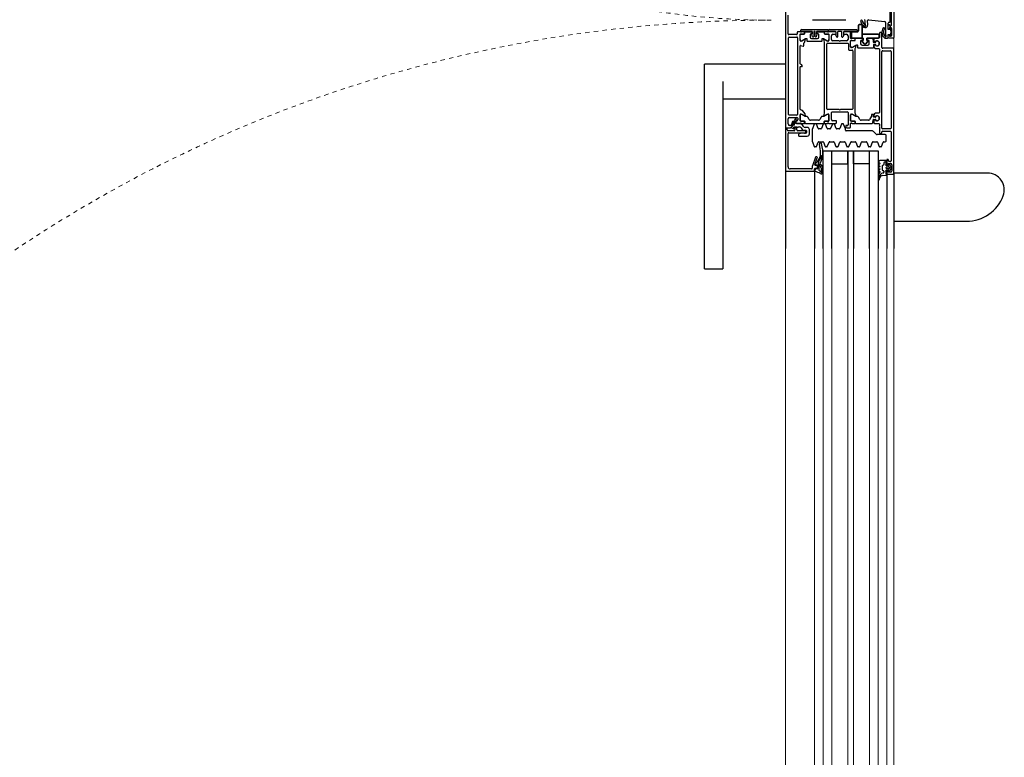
# Model space of a CAD drawing. Header units: millimetres. Extents: x -2286 to 43533, y -13832 to 14981.
# Tile 49 of 77: x 16111 to 16793, y -4433 to -3923. Entities that reach past the tile are written whole.
import ezdxf

# ---------------------------------------------------------------- set-up
doc = ezdxf.new("R2010")
doc.units = ezdxf.units.MM
doc.linetypes.add('Dash', pattern=[6, 3, -3])
for name, color, linetype, lineweight in [('A-DETL-GENF', 92, 'Continuous', 18), ('A-DOOR', 31, 'Continuous', 25), ('A-DOOR-HDLN', 31, 'Continuous', 25)]:
    doc.layers.add(name, color=color, linetype=linetype, lineweight=lineweight)

# ---------------------------------------------------------------- blocks, each defined once
blk = doc.blocks.new('Schueco_FWS_ADS-75-SimplySmart_inw_Family-02 - FWS SI insert unit 90-1646359-4_piętro II PT - projektowany')
at = {"layer": 'A-DETL-GENF'}
for p, q in [((-756, 66), (756, 66)), ((75.5, 46), (-591.8, 46)), ((-546, 40), (75.5, 40)), ((-546, 34), (75.5, 34)), ((-546, 23), (75.5, 23)), ((-546, 19), (75.5, 19)), ((-546, 8), (75.5, 8)), ((-546, 2), (75.5, 2)), ((-546, -4), (75.5, -4)), ((747, -9), (-747, -9))]:
    blk.add_line(p, q, dxfattribs=at)
at = {"layer": 'A-DOOR'}
for p, q in [((43.43, 122), (43.43, 109.5)), ((51.34, 122), (173, 122)), ((173, 122), (184.99, 122)), ((184.99, 109.5), (184.99, 122)), ((173, 109.5), (51.34, 109.5)), ((161.01, 109.5), (161.01, 66)), ((184.99, 66), (184.99, 109.5)), ((112.5, 66), (57.5, 66)), ((112.5, 48), (112.5, 62.8)), ((114, 64.3), (137.1, 64.3)), ((139, 60), (139, 64.3)), ((145.36, 61.14), (143.33, 61.84)), ((143.7, 64.2), (147.1, 64.2)), ((148.1, 63.2), (148.1, 58.1)), ((149.8, 58.2), (149.8, 63.5)), ((150.3, 64), (203.3, 64)), ((203.8, 63.5), (203.8, 58.2)), ((205.5, 58.4), (205.5, 63.8)), ((206, 64.3), (218.9, 64.3)), ((135.3, 56.8), (135.3, 51)), ((136.37, 57), (135.5, 57)), ((139, 53.12), (139, 57.6)), ((139.5, 58.1), (140.42, 58.1)), ((141.06, 55.23), (139.94, 54.45)), ((141.7, 60), (141.7, 58.1)), ((141.7, 57.1), (141.7, 56.46)), ((143.1, 60.75), (145.3, 60.75)), ((146.06, 59.95), (143.1, 59.95)), ((143.95, 56.56), (143.95, 58.85)), ((144, 58.5), (144, 56)), ((144, 55), (144, 53.1)), ((144.15, 59.05), (145.42, 59.05)), ((144.2, 55.72), (144.2, 55.28)), ((145.59, 53.1), (145.59, 55.8)), ((145.6, 55.49), (145.6, 53.09)), ((145.62, 58.85), (145.62, 58.78)), ((145.79, 56), (150, 56)), ((145.84, 58.58), (147.5, 58.74)), ((149.44, 55.99), (146.1, 55.99)), ((147.58, 59.11), (146.32, 59.88)), ((147.6, 57.6), (146.5, 57.6)), ((203.3, 57.7), (150.3, 57.7)), ((154, 56), (183.3, 56)), ((185, 55.7), (185, 55.8)), ((185.2, 56), (197.64, 56)), ((197.93, 55.64), (197.56, 53.76)), ((201.5, 56), (205.71, 56)), ((202.06, 55.99), (205.4, 55.99)), ((205.9, 55.49), (205.9, 53.09)), ((205.91, 55.8), (205.91, 53.1)), ((207, 57.9), (206, 57.9)), ((207.3, 55.28), (207.3, 55.72)), ((207.5, 56), (207.5, 57.4)), ((207.5, 53.1), (207.5, 55)), ((209, 55.01), (209, 37.01)), ((136.8, 49.5), (139.8, 49.5)), ((137.3, 52.8), (137.3, 52.5)), ((138.8, 51.5), (137.7, 51.5)), ((137.8, 52), (138.18, 52)), ((138.63, 52.27), (138.95, 52.89)), ((139.3, 53.22), (139.3, 52)), ((141.3, 51), (141.3, 52.49)), ((141.83, 53.52), (142.67, 54.1)), ((144, 52.29), (144, 39.71)), ((144.3, 52.8), (145.29, 52.8)), ((145.3, 52.79), (144.5, 52.79)), ((146.2, 43.25), (146.2, 48.75)), ((146.7, 49.62), (148.4, 50.6)), ((148.9, 51.47), (148.9, 51.91)), ((148.97, 52.16), (150.31, 54.49)), ((183.45, 54.5), (183.8, 54.5)), ((197.86, 53.4), (199.5, 53.4)), ((200.7, 41.2), (200.7, 50.8)), ((200.9, 51), (202.4, 51)), ((202.53, 52.16), (201.19, 54.49)), ((202.6, 51.2), (202.6, 51.91)), ((202.7, 48), (202.7, 44)), ((205.5, 49), (203.7, 49)), ((204.06, 47.28), (205.74, 47.73)), ((206, 47.75), (206, 48.5)), ((206.2, 52.79), (207, 52.79)), ((206.21, 52.8), (207.2, 52.8)), ((207.5, 52.29), (207.5, 48.59)), ((111.5, 46), (57.5, 46)), ((110.4, 41.61), (109.66, 40.31)), ((110.1, 41.08), (112.34, 41.08)), ((112.46, 45.42), (111.07, 45.69)), ((111.5, 46), (112.5, 46)), ((112.59, 44.19), (112.7, 45.09)), ((115, 43.85), (112.89, 43.85)), ((114.51, 47.5), (113, 47.5)), ((113, 45.5), (113, 44.5)), ((113.16, 41.29), (114.34, 41.93)), ((113.44, 40.3), (115.11, 41.21)), ((113.5, 44), (114.5, 44)), ((120.67, 45.29), (114.68, 47.47)), ((115, 44.5), (115, 45.26)), ((115.42, 45.14), (115.29, 44.11)), ((115.5, 41.55), (115.9, 42.1)), ((115.67, 45.73), (120.33, 44.03)), ((115.99, 45.4), (115.72, 45.4)), ((115.9, 43.29), (116.88, 43.29)), ((117.2, 41.63), (121.34, 40.21)), ((117.38, 43.15), (121.67, 40.63)), ((121.36, 41.53), (118.97, 42.97)), ((121, 44.5), (121, 44.82)), ((127.8, 45.02), (127.8, 45.78)), ((131.21, 47.46), (128.11, 46.18)), ((128.11, 44.62), (130.99, 43.43)), ((131.3, 42.97), (131.3, 40.33)), ((140.2, 47.5), (131.4, 47.5)), ((140.3, 41.57), (140.3, 42.97)), ((143.49, 46.18), (140.39, 47.46)), ((140.61, 43.43), (143.49, 44.62)), ((143.49, 39.91), (140.61, 41.11)), ((143.8, 45.08), (143.8, 45.72)), ((148.4, 41.4), (146.7, 42.38)), ((202.4, 41), (200.9, 41)), ((203.7, 43), (205.5, 43)), ((203.84, 46.86), (203.84, 46.99)), ((203.84, 45.02), (203.84, 45.16)), ((205.74, 44.29), (204.06, 44.73)), ((207.3, 46.56), (204.14, 46.56)), ((204.14, 45.46), (207.3, 45.46)), ((206, 43.5), (206, 44.25)), ((206.76, 47.63), (206.31, 47.51)), ((206.31, 44.49), (206.76, 44.37)), ((207.5, 43.41), (207.5, 39.71)), ((207.6, 45.76), (207.6, 46.26)), ((215.5, 24.27), (215.5, 47.26)), ((110.22, 40.15), (112.87, 40.15)), ((127.8, 37.52), (127.8, 38.28)), ((130.99, 39.87), (128.11, 38.68)), ((128.11, 37.12), (130.99, 35.93)), ((131.3, 35.47), (131.3, 32.83)), ((140.3, 35.3), (140.3, 36.7)), ((140.61, 37.16), (143.49, 38.36)), ((143.49, 33.64), (140.61, 34.84)), ((143.8, 38.82), (143.8, 39.45)), ((144, 38.9), (144, 37)), ((144, 36), (144, 31.3)), ((144.2, 36.72), (144.2, 36.28)), ((145.29, 39.2), (144.3, 39.2)), ((144.5, 39.21), (145.3, 39.21)), ((145.59, 36.2), (145.59, 38.9)), ((145.6, 38.91), (145.6, 36.51)), ((150, 36), (145.79, 36)), ((146.1, 36.01), (149.44, 36.01)), ((146.8, 34.2), (151.5, 34.2)), ((148.9, 40.09), (148.9, 40.53)), ((150.31, 37.51), (148.97, 39.84)), ((200.3, 39.2), (151.2, 39.2)), ((153.7, 29), (153.7, 37)), ((154.2, 37.5), (199, 37.5)), ((199.5, 37), (199.5, 23)), ((201.19, 37.51), (202.53, 39.84)), ((205.71, 36), (201.5, 36)), ((205.4, 36.01), (202.06, 36.01)), ((202.2, 34.2), (204.7, 34.2)), ((202.6, 40.09), (202.6, 40.8)), ((205.9, 38.91), (205.9, 36.51)), ((205.91, 38.9), (205.91, 36.2)), ((207, 39.21), (206.2, 39.21)), ((207.2, 39.2), (206.21, 39.2)), ((207.3, 36.28), (207.3, 36.72)), ((207.5, 37), (207.5, 38.9)), ((207.5, 31.6), (207.5, 36)), ((209, 35.9), (209, 17)), ((57.5, 34), (125, 34)), ((127.8, 30.02), (127.8, 30.78)), ((130.99, 32.37), (128.11, 31.18)), ((128.11, 29.62), (130.99, 28.43)), ((131.3, 27.97), (131.3, 25.33)), ((140.3, 29.03), (140.3, 30.43)), ((140.61, 30.89), (143.49, 32.09)), ((143.49, 27.38), (140.61, 28.57)), ((143.8, 32.55), (143.8, 33.18)), ((152, 33.7), (152, 23.3)), ((153.7, 20), (153.7, 28)), ((201.2, 29), (201.2, 33.2)), ((201.2, 23.8), (201.2, 28)), ((203.6, 30.3), (203.6, 30.33)), ((203.77, 30.6), (205.19, 31.26)), ((207.3, 30), (203.9, 30)), ((205.6, 31), (207.1, 31)), ((207.6, 27.3), (207.6, 29.7)), ((127.8, 22.52), (127.8, 23.28)), ((130.99, 24.87), (128.11, 23.68)), ((128.11, 22.12), (130.99, 20.93)), ((131.3, 20.47), (131.3, 17.83)), ((138.8, 5.91), (138.8, 24)), ((139.3, 24.5), (140.2, 24.5)), ((140.39, 24.54), (143.49, 25.82)), ((141, 23.7), (141, 21.5)), ((141.5, 21), (144, 21)), ((151.5, 22.8), (143, 22.8)), ((143.8, 26.28), (143.8, 26.92)), ((144.2, 20.72), (144.2, 20.28)), ((145.59, 18.1), (145.59, 20.8)), ((145.6, 20.49), (145.6, 18.09)), ((145.79, 21), (150, 21)), ((149.44, 20.99), (146.1, 20.99)), ((194.8, 22), (194.8, 20)), ((199, 22.5), (195.3, 22.5)), ((197, 21), (201.21, 21)), ((197.56, 20.99), (200.9, 20.99)), ((201.4, 20.49), (201.4, 18.09)), ((201.41, 20.8), (201.41, 18.1)), ((204.7, 22.8), (202.2, 22.8)), ((202.8, 20.28), (202.8, 20.72)), ((203, 21), (207, 21)), ((203.6, 26.67), (203.6, 26.7)), ((205.19, 25.74), (203.77, 26.4)), ((203.9, 27), (207.3, 27)), ((207.1, 26), (205.6, 26)), ((207.5, 21.5), (207.5, 25.4)), ((127.8, 15.02), (127.8, 15.78)), ((130.99, 17.37), (128.11, 16.18)), ((128.11, 14.62), (130.99, 13.43)), ((144, 20), (144, 18.1)), ((144, 17.29), (144, 6.1)), ((144.3, 17.8), (145.29, 17.8)), ((145.3, 17.79), (144.5, 17.79)), ((146.2, 8.69), (146.2, 13.75)), ((146.7, 14.62), (148.4, 15.6)), ((148.9, 16.47), (148.9, 16.91)), ((148.97, 17.16), (150.31, 19.49)), ((151.2, 17.8), (195.8, 17.8)), ((194.3, 19.5), (154.2, 19.5)), ((196.2, 5.45), (196.2, 15.85)), ((196.4, 16.05), (197.9, 16.05)), ((198.03, 17.16), (196.69, 19.49)), ((198.1, 16.25), (198.1, 16.91)), ((201, 14.05), (199.2, 14.05)), ((201.7, 17.79), (202.5, 17.79)), ((201.71, 17.8), (202.7, 17.8)), ((203, 18.1), (203, 20)), ((203, 17.29), (203, 13.64)), ((214.36, 14.02), (211.22, 12.49)), ((215.48, 13.77), (215.06, 13.99)), ((57.5, 8), (125, 8)), ((127.8, 7.52), (127.8, 8.28)), ((130.99, 9.87), (128.11, 8.68)), ((128.11, 7.12), (130.99, 5.93)), ((131.3, 12.97), (131.3, 10.33)), ((198.2, 13.05), (198.2, 9.05)), ((199.2, 8.05), (201, 8.05)), ((201.5, 12.8), (201.5, 13.55)), ((201.5, 8.55), (201.5, 9.3)), ((202.26, 12.68), (201.81, 12.56)), ((201.81, 9.54), (202.26, 9.42)), ((203, 8.46), (203, 5.83)), ((211.14, 11.23), (211.25, 11.38)), ((211.59, 11.54), (212.69, 11.48)), ((212.21, 9.17), (215.16, 9.24)), ((212.99, 11.57), (215.51, 13.26)), ((215.67, 8.69), (214.47, -2.75)), ((105.26, 1.58), (104.99, 1.72)), ((105.16, 1.01), (106.42, 0.76)), ((107.91, 1.8), (105.24, 1.8)), ((110.9, 1.4), (110.9, 1)), ((111.91, 0.9), (111.69, 1.5)), ((112.91, 1.5), (112.69, 0.9)), ((113.91, 0.9), (113.69, 1.5)), ((114.91, 1.5), (114.69, 0.9)), ((115.91, 0.9), (115.69, 1.5)), ((116.91, 1.5), (116.69, 0.9)), ((127.8, 0.02), (127.8, 0.78)), ((130.99, 2.37), (128.11, 1.18)), ((131.3, 5.47), (131.3, 2.83)), ((136.3, -3), (136.3, 2.59)), ((136.59, 3.29), (138.51, 5.21)), ((137.1, 0.5), (137.1, -0.2)), ((141.6, 1), (137.6, 1)), ((143.5, 1), (142.6, 1)), ((144, 4.5), (144, 1.5)), ((144.46, 5.61), (146.62, 5.42)), ((146.4, 5), (144.5, 5)), ((146.04, 3.7), (146.37, 3.7)), ((146.6, 3.6), (146.24, 3.6)), ((146.67, 4.03), (146.6, 4.82)), ((146.8, 5.22), (146.8, 3.8)), ((148.4, 3.8), (148.4, 5.05)), ((148.59, 4.82), (148.53, 4.03)), ((148.6, 5.25), (150.1, 5.25)), ((148.96, 3.6), (148.6, 3.6)), ((149.2, 5), (148.79, 5)), ((148.82, 3.7), (149.16, 3.7)), ((150.3, 5.45), (150.3, 6.35)), ((151.2, 1.5), (151.2, 3)), ((195.3, 1), (151.7, 1)), ((195.8, 3), (195.8, 1.5)), ((198.4, 5.25), (196.4, 5.25)), ((198.2, 5), (197.8, 5)), ((197.84, 3.7), (198.17, 3.7)), ((198.04, 3.6), (198.4, 3.6)), ((198.47, 4.03), (198.4, 4.82)), ((198.6, 3.8), (198.6, 5.05)), ((200.2, 5.22), (200.2, 3.8)), ((200.39, 4.82), (200.33, 4.03)), ((202.82, 5.63), (200.38, 5.42)), ((200.4, 3.6), (200.76, 3.6)), ((202.5, 5), (200.59, 5)), ((200.62, 3.7), (200.96, 3.7)), ((203, 1.5), (203, 4.5)), ((206.5, 1), (203.5, 1)), ((207, -0.2), (207, 0.5)), ((108.28, -4), (57.5, -4)), ((108.03, -1.03), (108.3, -4.1)), ((109, -4.5), (109, -8.5)), ((110.8, -4), (109.5, -4)), ((110.89, -2), (110.24, -2)), ((111.09, -5.81), (112.13, -6.85)), ((111.4, -5.3), (111.3, -5.3)), ((111.73, -1.05), (111.32, -1.75)), ((111.7, -3.7), (111.7, -5)), ((114.4, -0.8), (112.16, -0.8)), ((112.5, -5.3), (112.5, -4.2)), ((113, -3.7), (113.6, -3.7)), ((113.6, -5.8), (113, -5.8)), ((114.1, -4.2), (114.1, -5.3)), ((114.47, -6.85), (115.51, -5.81)), ((115.23, -1.75), (114.83, -1.05)), ((114.9, -5), (114.9, -3.7)), ((115.3, -5.3), (115.2, -5.3)), ((116.78, -2), (115.67, -2)), ((118.6, -4), (115.8, -4)), ((115.9, -3.7), (118, -3.7)), ((117.28, -3.7), (117.28, -2.5)), ((117.6, -6.5), (117.6, -5.7)), ((118.1, -5.2), (118.6, -5.2)), ((119.1, -4.7), (119.1, -4.5)), ((128.11, -0.38), (130.99, -1.57)), ((131.3, -2.03), (131.3, -3)), ((131.8, -3.5), (135.8, -3.5)), ((137.6, -0.7), (138.1, -0.7)), ((138.6, -1.2), (138.6, -6.5)), ((140.3, -6.5), (140.3, -1.2)), ((140.8, -0.7), (193.8, -0.7)), ((194.3, -1.2), (194.3, -6.5)), ((196, -8.5), (196, -1.2)), ((196.5, -0.7), (206.5, -0.7)), ((203, -2.7), (203, -4.5)), ((203, -8.5), (203, -5.5)), ((203.5, -5), (204.8, -5)), ((205.3, -6.2), (204.8, -6.2)), ((213.97, -3.2), (205.57, -3.2)), ((209.8, -6.2), (209.3, -6.2)), ((209.8, -5), (211.9, -5)), ((214, -5.5), (214, -5.95)), ((214.5, -6.45), (223, -6.45)), ((109.5, -9), (57.5, -9)), ((76.33, -9), (76.33, -59.16)), ((109.5, -9), (195.5, -9)), ((109.67, -73.73), (109.67, -9)), ((115.3, -7.5), (111.3, -7.5)), ((112.48, -7), (114.12, -7)), ((138.1, -7), (118.1, -7)), ((193.8, -7), (140.8, -7)), ((321.5, -9), (203.5, -9)), ((205.3, -7.5), (209.3, -7.5)), ((212.1, -7.3), (225, -7.3))]:
    blk.add_line(p, q, dxfattribs=at)
at = {"layer": 'A-DOOR', "flags": 128}
for points in [[(43.43, 122), (43.59, 122), (44.03, 122), (44.77, 122), (45.75, 122), (46.95, 122), (48.31, 122), (49.8, 122), (51.34, 122)], [(51.34, 109.5), (49.8, 109.5), (48.31, 109.5), (46.95, 109.5), (45.75, 109.5), (44.77, 109.5), (44.03, 109.5), (43.59, 109.5), (43.43, 109.5)], [(139.5, 64.8), (140.5, 64.8), (140.5, 66), (111, 66), (111, 46.5)], [(137.6, 63.8), (137.6, 53), (137.5, 53)], [(141.12, 62.06), (140.3, 60.2), (141.5, 60.2)], [(227.5, 66), (141, 66), (141, 62.6), (142.1, 61.5), (142.7, 61.5), (142.7, 63.2)], [(142.65, 61.5), (142, 61.5), (141.46, 62.12)], [(137.2, 52), (137.2, 54.5), (136.87, 56.58)], [(140.6, 58.21), (140.98, 58.96), (141, 59.5), (139.5, 59.5)], [(145.5, 58.6), (145.5, 59), (144.5, 59)], [(150.5, 55.5), (150.5, 54.8), (149.12, 52.41)], [(183.5, 55.8), (183.5, 55.18), (183.31, 54.91), (183.25, 54.7)], [(202.38, 52.41), (201, 54.8), (201, 55.5)], [(207.6, 47.71), (207.6, 55.51), (208.5, 55.51)], [(114.89, 42.41), (115.27, 43.03), (111.91, 43.03)], [(206, 47.41), (205.99, 47.57), (206, 47.51), (207.3, 47.41)], [(207.3, 44.61), (206, 44.61), (205.99, 44.44), (206, 44.61)], [(208.5, 36.51), (207.6, 36.51), (207.6, 44.31)], [(57.5, 40), (125, 40), (125, 2), (57.5, 2)], [(149.12, 39.59), (150.5, 37.2), (150.5, 36.5)], [(201, 36.5), (201, 37.2), (202.38, 39.59)], [(207.6, 31.5), (207.6, 36.4), (208.5, 36.4)], [(116, 34), (116, 23), (125, 23), (57.5, 23)], [(144.5, 30.8), (145.8, 30.8), (145.8, 33.2)], [(205.7, 33.2), (205.7, 31.1), (207, 31.1)], [(142.5, 23.3), (142.5, 24.2), (141.5, 24.2)], [(150.5, 20.5), (150.5, 19.8), (149.12, 17.41)], [(197.88, 17.41), (196.5, 19.8), (196.5, 20.5)], [(207, 25.9), (205.7, 25.9), (205.7, 23.8)], [(208.5, 16.5), (207.6, 16.5), (207.6, 25.5)], [(116, 8), (116, 19), (125, 19), (57.5, 19)], [(150.1, 6.55), (148.95, 6.55), (146.7, 7.82)], [(118.3, -3.4), (118.3, 0.6), (117.65, 1.6)], [(108.7, -4.5), (108.7, -3.7), (110.7, -3.7)], [(110.3, -6.5), (110.3, -5), (111.3, -5), (111.3, -4.5)], [(115.3, -4.5), (115.3, -5), (116.3, -5), (116.3, -6.5)], [(203.5, -5), (205.5, -5), (205.5, -6)], [(205.3, -5.5), (205.3, -6), (204.3, -6), (204.3, -6.5)], [(209.1, -6), (209.1, -5), (213.5, -5)], [(210.3, -6.5), (210.3, -6), (209.3, -6), (209.3, -5.5)], [(212.4, -5.5), (212.4, -5.8), (211.6, -5.8), (211.6, -6.8)]]:
    blk.add_lwpolyline(points, dxfattribs=at)
for points in [[(203.6, 20.5), (207, 20.5)], [(212, 13), (203.1, 13), (203.1, 20), (203.1, 13)], [(207.5, 20), (207.5, 16.1)], [(208, 15.6), (212, 15.6)], [(212.5, 15.1), (212.5, 13.5)], [(200.86, 13.09), (199.34, 11.82)], [(199.34, 10.28), (200.86, 9.01)], [(205.8, 13), (203.1, 13), (203.1, 12.35), (201.5, 12.35), (201.34, 12.94), (201.5, 12.35), (203.1, 12.35), (203.1, 13)], [(201.34, 9.16), (201.5, 9.75), (203.1, 9.75), (203.1, 1.7), (203.1, 9.75), (201.5, 9.75)], [(205.7, 1.7), (205.7, 12.7)], [(203.6, 1.2), (205.2, 1.2)]]:
    blk.add_lwpolyline(points, close=True, dxfattribs=at)
at = {"layer": 'A-DOOR'}
for centre, radius, start, end in [((114, 62.8), 1.5, 90, 180), ((137.1, 63.8), 0.5, 0, 90), ((139.5, 64.3), 0.5, 90, 180), ((141.31, 61.98), 0.2, 41.42367, 156.16126), ((142.65, 61.7), 0.2, 270, 336.18264), ((143.7, 63.2), 1, 90, 180), ((143.2, 61.46), 0.4, 71.09542, 156.18264), ((147.1, 63.2), 1, 360, 90), ((150.3, 63.5), 0.5, 90, 180), ((203.3, 63.5), 0.5, 0, 90), ((206, 63.8), 0.5, 90, 180), ((135.5, 56.8), 0.2, 90, 180), ((136.37, 56.5), 0.5, 9.09028, 90), ((139.5, 60), 0.5, 180, 270), ((139.5, 57.6), 0.5, 90, 180), ((140.42, 58.3), 0.2, 270, 333), ((140.8, 59.05), 0.2, 333, 0), ((140.2, 56.46), 1.5, 305, 0), ((141.7, 57.6), 0.5, 90, 270), ((141.5, 60), 0.2, 0, 90), ((140.95, 56.56), 3, 305, 0), ((143.1, 60.35), 0.4, 90, 270), ((144.15, 58.85), 0.2, 90, 180), ((144.5, 58.5), 0.5, 90, 180), ((143.9, 55.72), 0.3, 0, 70.52878), ((143.9, 55.28), 0.3, 289.47122, 0), ((145.3, 60.95), 0.2, 270, 71.09542), ((145.42, 58.85), 0.2, 0, 90), ((146.5, 58.6), 1, 180, 270), ((145.79, 55.8), 0.2, 90, 180), ((146.1, 55.49), 0.5, 90, 180), ((145.82, 58.78), 0.2, 180, 275.5), ((146.06, 59.45), 0.5, 58.81503, 90), ((147.48, 58.94), 0.2, 275.5, 58.81503), ((147.6, 58.1), 0.5, 270, 0), ((148.76, 57.18), 5, 275.62258, 342.25158), ((149.44, 54.99), 1, 330, 90), ((150.3, 58.2), 0.5, 180, 270), ((150, 55.5), 0.5, 0, 90), ((154, 55.5), 0.5, 90, 162.25158), ((183.45, 54.77), 0.2, 135, 180), ((183.45, 54.7), 0.2, 180, 270), ((183.3, 55.8), 0.2, 0, 90), ((183.3, 55.18), 0.2, 315, 0), ((183.8, 55.7), 1.2, 270, 0), ((185.2, 55.8), 0.2, 90, 180), ((197.64, 55.7), 0.3, 349, 90), ((201.5, 55.5), 0.5, 90, 180), ((202.06, 54.99), 1, 90, 210), ((203.3, 58.2), 0.5, 270, 0), ((205.4, 55.49), 0.5, 0, 90), ((206, 58.4), 0.5, 180, 270), ((205.71, 55.8), 0.2, 0, 90), ((207, 57.4), 0.5, 0, 90), ((207.6, 55.72), 0.3, 109.47122, 180), ((207.6, 55.28), 0.3, 180, 250.52878), ((208.5, 55.01), 0.5, 0, 90), ((113, 48), 0.5, 180, 270), ((136.8, 51), 1.5, 180, 270), ((137.7, 52), 0.5, 180, 270), ((137.5, 52.8), 0.2, 90, 180), ((137.8, 52.5), 0.5, 180, 270), ((138.18, 52.5), 0.5, 270, 333), ((138.8, 52), 0.5, 270, 0), ((138.5, 53.12), 0.5, 333, 0), ((140.8, 53.22), 1.5, 125, 180), ((139.8, 51), 1.5, 270, 0), ((142.55, 52.49), 1.25, 125, 180), ((144.3, 53.1), 0.3, 180, 270), ((144.5, 52.29), 0.5, 90, 180), ((145.29, 53.1), 0.3, 270, 0), ((145.3, 53.09), 0.3, 270, 0), ((147.2, 48.75), 1, 120, 180), ((147.9, 51.47), 1, 300, 0), ((149.4, 51.91), 0.5, 150, 180), ((149.24, 52.34), 0.138, 150, 275.62258), ((197.86, 53.7), 0.3, 169, 270), ((202.78, 57.17), 5, 228.97478, 263.85932), ((200.9, 50.8), 0.2, 90, 180), ((202.26, 52.34), 0.138, 263.85932, 30), ((202.4, 51.2), 0.2, 270, 0), ((202.1, 51.91), 0.5, 0, 30), ((203.7, 48), 1, 90, 180), ((205.5, 48.5), 0.5, 0, 90), ((205.79, 47.53), 0.2, 10, 105), ((206.2, 53.09), 0.3, 180, 270), ((206.21, 53.1), 0.3, 180, 270), ((206.25, 47.75), 0.25, 180, 285), ((206.5, 48.59), 1, 285, 0), ((207, 52.29), 0.5, 0, 90), ((207.2, 53.1), 0.3, 270, 0), ((207.3, 47.71), 0.3, 270, 0), ((110.27, 41.35), 1.2, 145.94898, 268.00766), ((101.4, 47.34), 9.5, 325.94898, 348.57319), ((110.75, 41.41), 0.4, 134.96394, 150.3746), ((97.63, 53.98), 17.77, 316.27343, 320.86446), ((111.01, 45.4), 0.3, 77.64351, 168.57319), ((111.5, 46.5), 0.5, 180, 270), ((111.91, 42.43), 0.6, 90, 146.69787), ((112.34, 42.78), 1.7, 269.92719, 298.53659), ((112.41, 45.13), 0.3, 351.88201, 79.00591), ((112.5, 45.5), 0.5, 0, 90), ((112.89, 44.15), 0.3, 172.79232, 270), ((113.5, 44.5), 0.5, 180, 270), ((113.53, 43.42), 1.7, 298.53659, 323.53659), ((114.5, 44.5), 0.5, 270, 0), ((114.51, 47), 0.5, 70, 90), ((115.5, 45.26), 0.5, 70, 180), ((115, 44.15), 0.3, 270, 352.94356), ((114.53, 42.26), 1.2, 298.63337, 323.63337), ((115.84, 42.53), 0.764, 85.73555, 150.06708), ((115.72, 45.1), 0.3, 90, 172.94356), ((116.31, 41.8), 0.5, 26.95563, 143.63337), ((115.99, 45.1), 0.3, 40.84823, 90), ((124.91, 52.82), 11.5, 220.84823, 242.83026), ((117.46, 42.39), 0.8, 206.95563, 250.98988), ((116.88, 42.29), 1, 59.61644, 90), ((123.22, 49.75), 8, 243.61388, 271.52864), ((120.5, 44.5), 0.5, 250, 0), ((120.5, 44.82), 0.5, 0, 70), ((120.97, 40.89), 0.75, 339.98506, 58.8937), ((122.67, 70.09), 29.94, 267.88171, 284.22771), ((122.68, 70.09), 28.34, 271.52226, 284.21438), ((128.3, 45.72), 0.5, 112.5, 172.85476), ((128.3, 45.08), 0.5, 187.14524, 247.5), ((129.85, 41.84), 0.8, 283.47035, 105.30097), ((130.8, 42.97), 0.5, 0, 67.5), ((131.4, 47), 0.5, 90, 112.5), ((140.2, 47), 0.5, 67.5, 90), ((140.8, 42.97), 0.5, 112.5, 180), ((140.8, 41.57), 0.5, 180, 247.5), ((143.3, 45.72), 0.5, 0, 67.5), ((143.3, 45.08), 0.5, 292.5, 0), ((147.2, 43.25), 1, 180, 240), ((147.9, 40.53), 1, 0, 60), ((200.9, 41.2), 0.2, 180, 270), ((202.4, 40.8), 0.2, 0, 90), ((203.7, 44), 1, 180, 270), ((204.14, 46.99), 0.3, 105, 180), ((204.14, 46.86), 0.3, 180, 270), ((204.14, 45.16), 0.3, 90, 180), ((204.14, 45.02), 0.3, 180, 255), ((205.5, 43.5), 0.5, 270, 0), ((205.79, 44.48), 0.2, 255, 350), ((206.25, 44.25), 0.25, 75, 180), ((206.5, 43.41), 1, 0, 75), ((207.3, 46.26), 0.3, 0, 90), ((207.3, 45.76), 0.3, 270, 0), ((207.3, 44.31), 0.3, 0, 90), ((112.87, 41.35), 1.2, 269.99611, 298.63337), ((121.6, 40.97), 0.8, 250.98988, 267.88943), ((128.3, 38.22), 0.5, 112.5, 172.85476), ((128.3, 37.58), 0.5, 187.14524, 247.5), ((130.8, 40.33), 0.5, 292.5, 0), ((130.8, 35.47), 0.5, 360, 67.5), ((140.8, 36.7), 0.5, 112.5, 180), ((140.8, 35.3), 0.5, 180, 247.5), ((143.3, 39.45), 0.5, 0, 67.5), ((143.3, 38.82), 0.5, 292.5, 0), ((144.5, 39.71), 0.5, 180, 270), ((144.3, 38.9), 0.3, 90, 180), ((143.9, 36.72), 0.3, 0, 70.52878), ((143.9, 36.28), 0.3, 289.47122, 0), ((145.29, 38.9), 0.3, 0, 90), ((145.3, 38.91), 0.3, 0, 90), ((145.79, 36.2), 0.2, 180, 270), ((146.1, 36.51), 0.5, 180, 270), ((146.8, 33.2), 1, 90, 180), ((149.4, 40.09), 0.5, 180, 210), ((149.24, 39.66), 0.138, 84.67141, 210), ((148.79, 34.82), 5, 61.13954, 84.67141), ((149.44, 37.01), 1, 270, 30), ((150, 36.5), 0.5, 270, 0), ((151.5, 33.7), 0.5, 360, 90), ((154.2, 37), 0.5, 90, 180), ((199, 37), 0.5, 0, 90), ((202.71, 34.82), 5, 95.32859, 118.86046), ((201.5, 36.5), 0.5, 180, 270), ((202.06, 37.01), 1, 150, 270), ((202.2, 33.2), 1, 90, 180), ((202.26, 39.66), 0.138, 330, 95.32859), ((202.1, 40.09), 0.5, 330, 0), ((204.7, 33.2), 1, 0, 90), ((205.4, 36.51), 0.5, 270, 0), ((205.71, 36.2), 0.2, 270, 0), ((206.2, 38.91), 0.3, 90, 180), ((206.21, 38.9), 0.3, 90, 180), ((207, 39.71), 0.5, 270, 0), ((207.2, 38.9), 0.3, 0, 90), ((207.6, 36.72), 0.3, 109.47122, 180), ((207.6, 36.28), 0.3, 180, 250.52878), ((208.5, 37.01), 0.5, 270, 0), ((208.5, 35.9), 0.5, 0, 90), ((128.3, 30.72), 0.5, 112.5, 172.85476), ((128.3, 30.08), 0.5, 187.14524, 247.5), ((130.8, 32.83), 0.5, 292.5, 0), ((130.8, 27.97), 0.5, 0, 67.5), ((140.8, 30.43), 0.5, 112.5, 180), ((140.8, 29.03), 0.5, 180, 247.5), ((143.3, 33.18), 0.5, 0, 67.5), ((143.3, 32.55), 0.5, 292.5, 0), ((143.3, 26.92), 0.5, 0, 67.5), ((144.5, 31.3), 0.5, 180, 270), ((154.22, 28.5), 0.725, 136.39718, 223.60282), ((201.72, 28.5), 0.725, 136.39718, 223.60282), ((203.9, 30.33), 0.3, 115, 180), ((203.9, 30.3), 0.3, 180, 270), ((205.32, 30.99), 0.3, 21.71176, 115), ((207, 31.6), 0.5, 270, 0), ((207.1, 31.5), 0.5, 270, 0), ((207.3, 29.7), 0.3, 0, 90), ((207.3, 27.3), 0.3, 270, 0), ((128.3, 23.22), 0.5, 112.5, 172.85476), ((128.3, 22.58), 0.5, 187.14524, 247.5), ((130.8, 25.33), 0.5, 292.5, 0), ((130.8, 20.47), 0.5, 0, 67.5), ((139.3, 24), 0.5, 90, 180), ((140.2, 25), 0.5, 270, 292.5), ((141.5, 23.7), 0.5, 90, 180), ((141.5, 21.5), 0.5, 180, 270), ((143, 23.3), 0.5, 180, 270), ((143.3, 26.28), 0.5, 292.5, 0), ((143.9, 20.72), 0.3, 0, 70.52878), ((145.79, 20.8), 0.2, 90, 180), ((146.1, 20.49), 0.5, 90, 180), ((149.44, 19.99), 1, 330, 90), ((150, 20.5), 0.5, 360, 90), ((151.5, 23.3), 0.5, 270, 0), ((195.3, 22), 0.5, 90, 180), ((197, 20.5), 0.5, 90, 180), ((197.56, 19.99), 1, 90, 210), ((199, 23), 0.5, 270, 0), ((200.9, 20.49), 0.5, 0, 90), ((202.2, 23.8), 1, 180, 270), ((201.21, 20.8), 0.2, 0, 90), ((203.1, 20.72), 0.3, 109.47122, 180), ((203.6, 20), 0.5, 90, 180), ((203.6, 20), 0.5, 90, 180), ((203.9, 26.7), 0.3, 90, 180), ((203.9, 26.67), 0.3, 180, 245), ((204.7, 23.8), 1, 270, 0), ((205.32, 26.01), 0.3, 245, 338.28824), ((207, 25.4), 0.5, 0, 90), ((207, 21.5), 0.5, 270, 360), ((207, 20), 0.5, 0, 90), ((207, 20), 0.5, 0, 90), ((207.1, 25.5), 0.5, 0, 90), ((128.3, 15.72), 0.5, 112.5, 172.85476), ((128.3, 15.08), 0.5, 187.14524, 247.5), ((130.8, 17.83), 0.5, 292.5, 0), ((143.9, 20.28), 0.3, 289.47122, 0), ((144.3, 18.1), 0.3, 180, 270), ((144.5, 17.29), 0.5, 90, 180), ((145.29, 18.1), 0.3, 270, 0), ((145.3, 18.09), 0.3, 270, 0), ((147.2, 13.75), 1, 120, 180), ((147.9, 16.47), 1, 300, 0), ((149.4, 16.91), 0.5, 150, 180), ((149.24, 17.34), 0.138, 150, 275.32859), ((148.79, 22.18), 5, 275.32859, 298.86046), ((154.2, 20), 0.5, 180, 270), ((194.3, 20), 0.5, 270, 0), ((198.21, 22.18), 5, 241.13954, 264.67141), ((196.4, 15.85), 0.2, 90, 180), ((197.76, 17.34), 0.138, 264.67141, 30), ((197.9, 16.25), 0.2, 270, 0), ((197.6, 16.91), 0.5, 0, 30), ((199.2, 13.05), 1, 90, 180), ((201, 13.55), 0.5, 0, 90), ((201.7, 18.09), 0.3, 180, 270), ((201.71, 18.1), 0.3, 180, 270), ((202, 13.64), 1, 285, 0), ((202.5, 17.29), 0.5, 360, 90), ((202.7, 18.1), 0.3, 270, 0), ((203.1, 20.28), 0.3, 180, 250.52878), ((208, 16.1), 0.5, 180, 270), ((208, 16.1), 0.5, 180, 270), ((208.5, 17), 0.5, 270, 0), ((212, 15.1), 0.5, 0, 90), ((212, 15.1), 0.5, 0, 90), ((214.68, 13.29), 0.8, 62, 114), ((215.34, 13.51), 0.3, 304, 62), ((128.3, 8.22), 0.5, 112.5, 172.85476), ((128.3, 7.58), 0.5, 187.14524, 247.5), ((130.8, 12.97), 0.5, 0, 67.5), ((130.8, 10.33), 0.5, 292.5, 360), ((147.2, 8.69), 1, 180, 240), ((199.2, 9.05), 1, 180, 270), ((199.98, 11.05), 1, 130, 230), ((199.98, 11.05), 1, 130, 230), ((201.05, 12.86), 0.3, 15, 130), ((201.05, 12.86), 0.3, 15, 130), ((201.05, 9.24), 0.3, 230, 345), ((201.05, 9.24), 0.3, 230, 345), ((201, 8.55), 0.5, 270, 0), ((201.75, 12.8), 0.25, 180, 285), ((201.75, 9.3), 0.25, 75, 180), ((202, 8.46), 1, 0, 75), ((206.2, 12.7), 0.5, 143.1301, 180), ((206.2, 12.7), 0.5, 143.1301, 180), ((212.17, 11.02), 1.85, 172.93336, 271.39185), ((211.92, 11.05), 1.6, 116, 172.93336), ((211.42, 11.02), 0.35, 143, 283.53096), ((211.57, 11.14), 0.4, 87, 143), ((217.35, -13.62), 25, 93.21628, 103.53096), ((212, 13.5), 0.5, 270, 0), ((212, 13.5), 0.5, 270, 0), ((212.71, 11.98), 0.5, 267, 304), ((215.17, 8.74), 0.5, 354, 91.39185), ((105.23, 1.4), 0.4, 89.91911, 258.98944), ((106.49, 4.78), 3.43, 248.94633, 264.39887), ((106.03, -2.44), 3.81, 12.65989, 88.10052), ((106.04, -1.2), 2, 5.00821, 78.9975), ((107.91, -1.2), 3, 40.31982, 90.00133), ((110.5, 1), 0.4, 220.32079, 0), ((111.3, 1.4), 0.4, 14.99972, 180.00022), ((112.3, 1), 0.4, 195.00018, 344.99982), ((113.3, 1.4), 0.4, 14.99956, 165.00044), ((114.3, 1), 0.4, 195.00017, 344.99983), ((115.3, 1.4), 0.4, 14.99956, 165.00044), ((116.3, 1), 0.4, 195.00018, 344.99982), ((117.3, 1.4), 0.4, 29.99967, 165.00053), ((128.3, 0.72), 0.5, 112.5, 172.85476), ((128.3, 0.08), 0.5, 187.14524, 247.5), ((130.8, 5.47), 0.5, 0, 67.5), ((130.8, 2.83), 0.5, 292.5, 360), ((137.3, 2.59), 1, 135, 180), ((137.6, 0.5), 0.5, 90, 180), ((137.8, 5.91), 1, 315, 360), ((142.1, 1.53), 0.725, 226.39718, 313.60282), ((143.5, 1.5), 0.5, 270, 0), ((144.5, 6.1), 0.5, 180, 265), ((144.5, 4.5), 0.5, 90, 180), ((147.6, 2.8), 1.8, 150, 30), ((147.6, 2.75), 1.6, 147.91005, 32.08995), ((146.37, 4), 0.3, 270, 5), ((146.4, 4.8), 0.2, 5, 90), ((146.6, 3.8), 0.2, 270, 0), ((146.6, 5.22), 0.2, 0, 85), ((148.6, 5.05), 0.2, 90, 180), ((148.6, 3.8), 0.2, 180, 270), ((148.82, 4), 0.3, 175, 270), ((148.79, 4.8), 0.2, 90, 175), ((148.95, 6.75), 0.2, 240, 270), ((149.2, 3), 2, 0, 90), ((150.1, 6.35), 0.2, 0, 90), ((150.1, 5.45), 0.2, 270, 0), ((151.7, 1.5), 0.5, 180, 270), ((195.3, 1.5), 0.5, 270, 360), ((197.8, 3), 2, 90, 180), ((196.4, 5.45), 0.2, 180, 270), ((199.4, 2.8), 1.8, 150, 30), ((199.4, 2.75), 1.6, 147.91535, 32.08465), ((198.17, 4), 0.3, 270, 5), ((198.2, 4.8), 0.2, 5, 90), ((198.4, 5.05), 0.2, 360, 90), ((198.4, 3.8), 0.2, 270, 0), ((200.4, 5.22), 0.2, 95, 180), ((200.4, 3.8), 0.2, 180, 270), ((200.62, 4), 0.3, 175, 270), ((200.59, 4.8), 0.2, 90, 175), ((202.5, 4.5), 0.5, 0, 90), ((202.8, 5.83), 0.2, 275, 0), ((203.5, 1.5), 0.5, 180, 270), ((203.6, 1.7), 0.5, 180, 270), ((203.6, 1.7), 0.5, 180, 270), ((205.2, 1.7), 0.5, 270, 0), ((205.2, 1.7), 0.5, 270, 0), ((206.5, 0.5), 0.5, 0, 90), ((108.7, -4.1), 0.4, 180.00064, 269.99992), ((109.5, -4.5), 0.5, 90, 180), ((110.24, -1.5), 0.5, 192.12661, 270), ((111.3, -6.5), 1, 180, 270), ((111.2, -3.7), 0.5, 0, 180), ((110.8, -4.5), 0.5, 0, 90), ((110.89, -1.5), 0.5, 270, 330), ((111.3, -5.6), 0.3, 90.00548, 224.99659), ((111.4, -5), 0.3, 270, 0), ((112.16, -1.3), 0.5, 90, 150), ((113, -4.2), 0.5, 89.99888, 180.00112), ((113, -5.3), 0.5, 179.99786, 270.00214), ((113.6, -4.2), 0.5, 359.99888, 90.00112), ((113.6, -5.3), 0.5, 269.99786, 0.00214), ((114.4, -1.3), 0.5, 30, 90), ((115.4, -3.7), 0.5, 0.00064, 180.00064), ((115.2, -5), 0.3, 180, 270), ((115.67, -1.5), 0.5, 210, 270), ((115.8, -4.5), 0.5, 90, 180), ((115.3, -5.6), 0.3, 314.99807, 90.00005), ((115.3, -6.5), 1, 270, 0), ((116.78, -2.5), 0.5, 0, 90), ((118.1, -5.7), 0.5, 90, 180), ((118.1, -6.5), 0.5, 180, 270), ((118, -3.4), 0.3, 270, 360), ((118.6, -4.5), 0.5, 0, 90), ((118.6, -4.7), 0.5, 270, 0), ((130.8, -2.03), 0.5, 0, 67.5), ((131.8, -3), 0.5, 180, 270), ((135.8, -3), 0.5, 270, 360), ((137.6, -0.2), 0.5, 180, 270), ((138.1, -1.2), 0.5, 0, 90), ((138.1, -6.5), 0.5, 270, 0), ((140.8, -1.2), 0.5, 90, 180), ((140.8, -6.5), 0.5, 180, 270), ((193.8, -1.2), 0.5, 0, 90), ((193.8, -6.5), 0.5, 270, 0), ((196.5, -1.2), 0.5, 90, 180), ((207.15, -6), 5.3, 56.43999, 141.49462), ((203.5, -4.5), 0.5, 180, 270), ((203.5, -5.5), 0.5, 90, 180), ((204.35, -3.2), 0.341, 134.9859, 198.03579), ((204.5, -3.15), 0.5, 198.03579, 315.573), ((207.15, -6), 4.3, 56.43999, 134.9859), ((205.3, -6.5), 1, 180, 270), ((204.8, -6.4), 0.2, 90, 251.81945), ((207.3, 1.21), 8.21, 251.81945, 288.18055), ((204.8, -5.5), 0.5, 0, 90), ((205.57, -4.2), 1, 90, 135.573), ((205.3, -6), 0.2, 270, 0), ((206.5, -0.2), 0.5, 270, 360), ((209.3, -6), 0.2, 180, 270), ((209.8, -5.5), 0.5, 90, 180), ((209.3, -6.5), 1, 270, 0), ((209.8, -2), 0.5, 236.43999, 56.43999), ((209.8, -6.4), 0.2, 288.18055, 90), ((212.1, -6.8), 0.5, 180, 270), ((211.9, -5.5), 0.5, 0, 90), ((213.5, -5.5), 0.5, 360, 90), ((213.97, -2.7), 0.5, 270, 354), ((214.5, -5.95), 0.5, 180, 270), ((109.5, -8.5), 0.5, 180, 270), ((112.48, -6.5), 0.5, 224.97984, 270), ((114.12, -6.5), 0.5, 270, 315.0277), ((195.5, -8.5), 0.5, 270, 0), ((203.5, -8.5), 0.5, 180, 270), ((103.51, -59.16), 27.18, 180, 249.4572), ((98.05, -73.73), 11.62, 249.4572, 0)]:
    blk.add_arc(centre, radius, start, end, dxfattribs=at)
at = {"layer": 'A-DOOR-HDLN', "linetype": 'Dash', "lineweight": 18}
for centre, radius, start, end in [((-724, 76), 939.5, 360, 90), ((724, 76), 508.5, 90, 180)]:
    blk.add_arc(centre, radius, start, end, dxfattribs=at)

msp = doc.modelspace()

# ---------------------------------------------------------------- block references
at = {"layer": 'A-DOOR', "rotation": 89.99999999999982}
msp.add_blockref('Schueco_FWS_ADS-75-SimplySmart_inw_Family-02 - FWS SI insert unit 90-1646359-4_piętro II PT - projektowany', (16707.26, -4138.76), dxfattribs=at)

doc.saveas('drawing.dxf')
